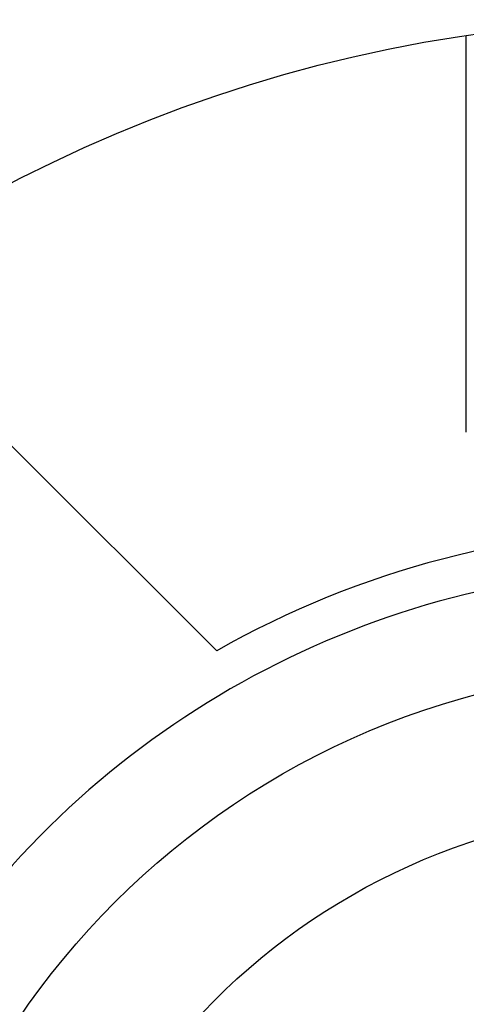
# Model space of a CAD drawing. Extents: x -78 to 174, y -78 to 174.
# Tile 3 of 9: x -33 to -11, y 23 to 72. Entities that reach past the tile are written whole.
import ezdxf

# ---------------------------------------------------------------- set-up
doc = ezdxf.new("R2010")
doc.units = 0
doc.header["$LTSCALE"] = 14
doc.layers.get('0').update_dxf_attribs({"linetype": 'CONTINUOUS'})

msp = doc.modelspace()

# ---------------------------------------------------------------- linework, layer by layer
for p, q in [((-10.705, 51.823), (-10.705, 71.705)), ((-33.588, 51.265), (-23.198, 40.876))]:
    msp.add_line(p, q)
for radius in [72.5, 40, 33]:
    msp.add_circle((0, 0), radius)
for radius, start, end in [(47, 60.4239, 119.5761), (45, 35.0333, 144.9667)]:
    msp.add_arc((0, 0), radius, start, end)

doc.saveas('drawing.dxf')
